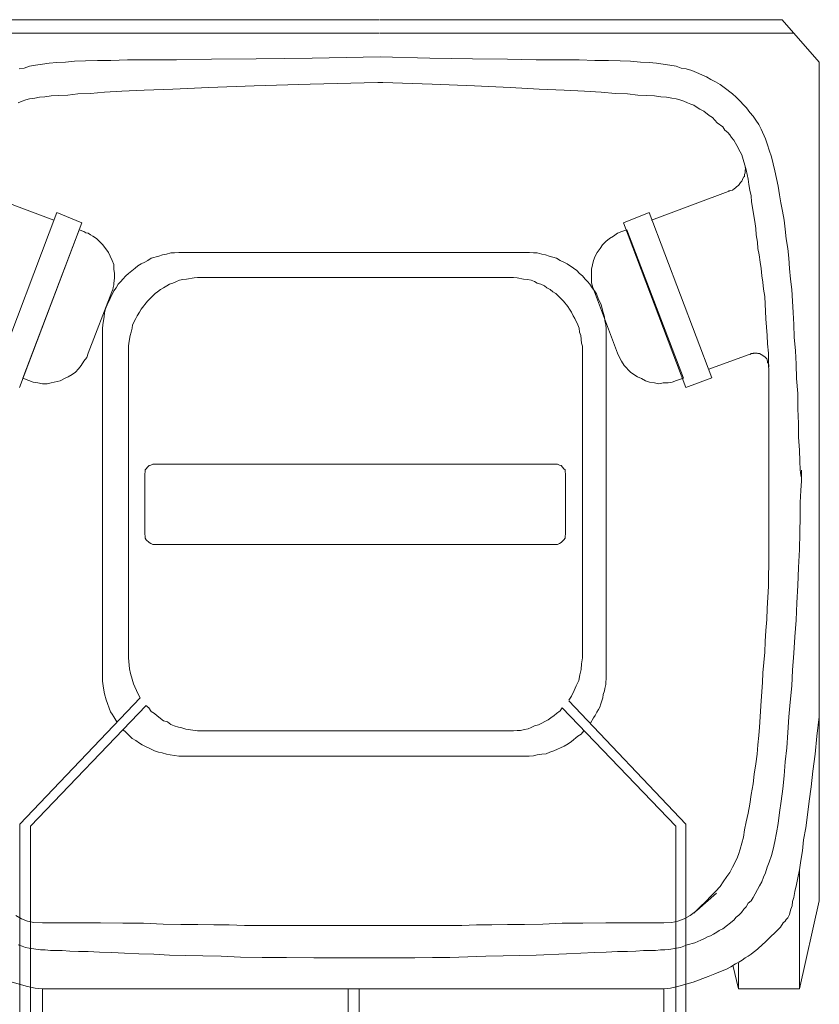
# Model space of a CAD drawing. Header units: inches. Extents: x 1156 to 71303, y -52654 to 51.
# Tile 115 of 151: x 63713 to 63755, y -43329 to -43276. Entities that reach past the tile are written whole.
import ezdxf

# ---------------------------------------------------------------- set-up
doc = ezdxf.new("R2010")
doc.units = ezdxf.units.IN
doc.header["$MEASUREMENT"] = 0
doc.layers.get('0').update_dxf_attribs({"lineweight": 0})
doc.layers.add('p--kosz śmietnik', color=252, linetype='Continuous', lineweight=0)

# ---------------------------------------------------------------- blocks, each defined once
blk = doc.blocks.new('kosz120L-rzut')
at = {"linetype": 'Continuous'}
for points in [[(-16.449, 43.182), (-16.449, 57.401)], [(-15.903, 43.296), (-15.903, 57.424)], [(-15.266, 52.032), (-15.266, 57.447)], [(1.092, 57.356), (1.092, 52.032)], [(1.684, 52.032), (1.684, 57.447)], [(18.11, 52.032), (18.11, 57.447)], [(18.747, 43.296), (18.747, 57.424)], [(19.316, 43.182), (19.316, 57.401)], [(-22.546, 52.032), (-23.616, 47.3)], [(-22.546, 52.032), (-19.27, 52.032)], [(-22.546, 45.639), (-22.546, 52.032)], [(-19.27, 50.644), (-19.27, 52.032)], [(-19.27, 52.032), (-18.975, 50.758)], [(-16.449, 51.782), (-16.017, 51.896)], [(-16.017, 51.896), (-15.63, 51.987)], [(-15.63, 51.987), (-15.266, 52.032)], [(-15.266, 52.032), (-2.298, 52.032)], [(-15.266, 52.009), (-15.266, 52.009)], [(5.165, 52.032), (-2.298, 52.032)], [(18.11, 52.032), (5.165, 52.032)], [(18.497, 51.987), (18.11, 52.032)], [(18.11, 52.009), (18.11, 52.009)], [(18.906, 51.896), (18.497, 51.987)], [(19.725, 51.668), (18.906, 51.896)], [(-17.996, 51.213), (-17.655, 51.372)], [(-17.655, 51.372), (-16.836, 51.668)], [(-16.836, 51.668), (-16.449, 51.782)], [(-19.111, 50.69), (-18.861, 50.849)], [(-18.861, 50.849), (-18.633, 50.963)], [(-18.633, 50.963), (-18.315, 51.099)], [(-18.315, 51.099), (-17.996, 51.213)], [(-19.953, 50.166), (-19.794, 50.28)], [(-19.794, 50.28), (-19.634, 50.371)], [(-19.634, 50.371), (-19.475, 50.485)], [(-19.475, 50.485), (-19.293, 50.599)], [(-19.293, 50.599), (-19.111, 50.69)], [(-8.418, 50.212), (-7.508, 50.235)], [(-7.508, 50.235), (-6.643, 50.257)], [(-6.643, 50.257), (-5.711, 50.28)], [(-5.711, 50.28), (-3.777, 50.348)], [(-3.777, 50.348), (-2.844, 50.348)], [(-2.844, 50.348), (-1.888, 50.371)], [(-1.888, 50.371), (-0.023, 50.371)], [(3.526, 50.371), (-0.023, 50.371)], [(5.005, 50.348), (3.526, 50.371)], [(6.302, 50.348), (5.005, 50.348)], [(7.462, 50.326), (6.302, 50.348)], [(8.509, 50.28), (7.462, 50.326)], [(9.487, 50.257), (8.509, 50.28)], [(10.397, 50.235), (9.487, 50.257)], [(11.285, 50.212), (10.397, 50.235)], [(-20.567, 49.643), (-20.317, 49.871)], [(-20.317, 49.871), (-20.203, 49.962)], [(-20.203, 49.962), (-20.067, 50.075)], [(-20.067, 50.075), (-19.953, 50.166)], [(-16.517, 49.666), (-16.153, 49.802)], [(-16.153, 49.802), (-15.949, 49.848)], [(-15.949, 49.848), (-15.539, 49.916)], [(-15.539, 49.916), (-15.312, 49.939)], [(-15.312, 49.939), (-15.084, 49.939)], [(-15.084, 49.939), (-14.811, 49.962)], [(-14.811, 49.962), (-14.174, 49.962)], [(-14.174, 49.962), (-13.764, 50.007)], [(-13.764, 50.007), (-13.309, 50.03)], [(-13.309, 50.03), (-12.786, 50.03)], [(-12.786, 50.03), (-12.172, 50.053)], [(-12.172, 50.053), (-11.535, 50.075)], [(-11.535, 50.075), (-10.807, 50.121)], [(-10.807, 50.121), (-10.033, 50.144)], [(-10.033, 50.144), (-8.418, 50.212)], [(12.126, 50.166), (11.285, 50.212)], [(12.923, 50.144), (12.126, 50.166)], [(13.696, 50.121), (12.923, 50.144)], [(14.379, 50.075), (13.696, 50.121)], [(15.039, 50.053), (14.379, 50.075)], [(15.653, 50.03), (15.039, 50.053)], [(16.176, 50.03), (15.653, 50.03)], [(16.631, 50.007), (16.176, 50.03)], [(17.041, 49.962), (16.631, 50.007)], [(17.678, 49.962), (17.041, 49.962)], [(17.951, 49.939), (17.678, 49.962)], [(18.201, 49.939), (17.951, 49.939)], [(18.815, 49.848), (18.201, 49.939)], [(19.02, 49.802), (18.815, 49.848)], [(19.202, 49.734), (19.02, 49.802)], [(19.407, 49.666), (19.202, 49.734)], [(-21.523, 48.71), (-20.704, 49.529)], [(-20.704, 49.529), (-20.567, 49.643)], [(-17.928, 49.097), (-17.769, 49.188)], [(-17.769, 49.188), (-17.609, 49.234)], [(-17.609, 49.234), (-17.45, 49.325)], [(-17.45, 49.325), (-17.245, 49.416)], [(-17.245, 49.416), (-17.086, 49.484)], [(-17.086, 49.484), (-16.927, 49.552)], [(-16.927, 49.552), (-16.517, 49.666)], [(-21.682, 48.483), (-21.523, 48.71)], [(-19.02, 48.346), (-18.428, 48.801)], [(-18.428, 48.801), (-18.246, 48.892)], [(-18.246, 48.892), (-18.11, 48.983)], [(-18.11, 48.983), (-17.928, 49.097)], [(-22.023, 48.028), (-21.955, 48.142)], [(-21.955, 48.142), (-21.932, 48.21)], [(-21.932, 48.21), (-21.841, 48.301)], [(-21.841, 48.301), (-21.773, 48.392)], [(-21.773, 48.392), (-21.682, 48.483)], [(-19.293, 48.073), (-19.157, 48.187)], [(-19.157, 48.187), (-19.02, 48.346)], [(-16.677, 48.096), (-16.358, 48.278)], [(-16.358, 48.278), (-16.017, 48.392)], [(-16.017, 48.392), (-15.698, 48.46)], [(-15.698, 48.46), (-15.266, 48.483)], [(-15.266, 48.483), (-14.697, 48.483)], [(-14.857, 48.483), (-12.149, 48.483)], [(-14.174, 48.483), (-14.174, 48.483)], [(-12.149, 48.483), (-10.921, 48.506)], [(-10.921, 48.506), (-9.806, 48.506)], [(-9.806, 48.506), (-8.759, 48.551)], [(-8.759, 48.551), (-7.781, 48.574)], [(-7.781, 48.574), (-6.871, 48.574)], [(-6.871, 48.574), (-6.029, 48.597)], [(-6.029, 48.597), (-5.21, 48.597)], [(-5.21, 48.597), (-4.414, 48.619)], [(-4.414, 48.619), (-0.023, 48.619)], [(7.258, 48.619), (-0.023, 48.619)], [(8.077, 48.597), (7.258, 48.619)], [(8.896, 48.597), (8.077, 48.597)], [(9.76, 48.574), (8.896, 48.597)], [(10.67, 48.574), (9.76, 48.574)], [(11.626, 48.551), (10.67, 48.574)], [(12.672, 48.506), (11.626, 48.551)], [(13.787, 48.506), (12.672, 48.506)], [(14.993, 48.483), (13.787, 48.506)], [(17.7, 48.483), (14.993, 48.483)], [(17.041, 48.483), (17.041, 48.483)], [(18.11, 48.483), (17.587, 48.483)], [(18.565, 48.46), (18.11, 48.483)], [(18.906, 48.392), (18.565, 48.46)], [(19.225, 48.278), (18.906, 48.392)], [(19.543, 48.096), (19.225, 48.278)], [(-22.182, 47.345), (-22.16, 47.573)], [(-22.16, 47.573), (-22.091, 47.755)], [(-22.091, 47.755), (-22.046, 47.869)], [(-22.046, 47.869), (-22.023, 48.028)], [(-19.794, 47.436), (-19.68, 47.618)], [(-19.68, 47.618), (-19.566, 47.755)], [(-19.566, 47.755), (-19.43, 47.937)], [(-19.43, 47.937), (-19.293, 48.073)], [(-17.518, 47.345), (-17.2, 47.641)], [(-17.496, 47.414), (-17.041, 47.823)], [(-17.2, 47.641), (-16.881, 47.96)], [(-17.041, 47.823), (-16.677, 48.096)], [(-23.616, 37.471), (-23.616, 47.3)], [(-22.296, 46.799), (-22.251, 47.118)], [(-22.251, 47.118), (-22.182, 47.345)], [(-20.408, 46.504), (-20.067, 47.118)], [(-20.067, 47.118), (-19.953, 47.3)], [(-19.953, 47.3), (-19.794, 47.436)], [(-18.087, 46.89), (-17.496, 47.414)], [(-18.042, 46.799), (-17.791, 47.05)], [(-17.791, 47.05), (-17.518, 47.345)], [(-22.387, 46.435), (-22.296, 46.799)], [(-18.451, 46.276), (-18.292, 46.526)], [(-18.292, 46.526), (-18.042, 46.799)], [(-22.546, 45.639), (-22.455, 46.071)], [(-22.455, 46.071), (-22.387, 46.435)], [(-20.726, 45.798), (-20.613, 46.026)], [(-20.613, 46.026), (-20.522, 46.276)], [(-20.522, 46.276), (-20.408, 46.504)], [(-18.815, 45.775), (-18.656, 46.003)], [(-18.656, 46.003), (-18.451, 46.276)], [(-22.615, 45.138), (-22.546, 45.639)], [(-20.931, 45.229), (-20.817, 45.502)], [(-20.817, 45.502), (-20.726, 45.798)], [(-19.179, 45.047), (-18.952, 45.502)], [(-18.952, 45.502), (-18.815, 45.775)], [(-22.706, 44.615), (-22.615, 45.138)], [(-21.045, 44.865), (-20.931, 45.229)], [(-19.27, 44.82), (-19.179, 45.047)], [(-22.774, 44.024), (-22.706, 44.615)], [(-21.227, 44.115), (-21.136, 44.524)], [(-21.136, 44.524), (-21.045, 44.865)], [(-19.543, 43.887), (-19.361, 44.524)], [(-19.361, 44.524), (-19.27, 44.82)], [(-22.888, 43.387), (-22.774, 44.024)], [(-21.318, 43.66), (-21.227, 44.115)], [(-19.589, 43.5), (-19.543, 43.887)], [(-22.979, 42.681), (-22.888, 43.387)], [(-21.409, 43.159), (-21.318, 43.66)], [(-19.68, 43.068), (-19.589, 43.5)], [(-21.477, 42.568), (-21.409, 43.159)], [(-19.794, 42.59), (-19.68, 43.068)], [(-10.17, 36.561), (-16.449, 43.182)], [(-9.806, 36.948), (-15.903, 43.296)], [(12.536, 36.811), (18.747, 43.296)], [(12.854, 36.402), (19.316, 43.182)], [(-23.07, 41.953), (-22.979, 42.681)], [(-21.568, 41.953), (-21.477, 42.568)], [(-19.885, 42.113), (-19.794, 42.59)], [(-23.183, 41.18), (-23.07, 41.953)], [(-21.659, 41.293), (-21.568, 41.953)], [(-19.953, 41.589), (-19.885, 42.113)], [(-21.727, 40.588), (-21.659, 41.293)], [(-20.067, 41.02), (-19.953, 41.589)], [(-23.275, 40.338), (-23.183, 41.18)], [(-20.112, 40.497), (-20.067, 41.02)], [(-23.388, 39.428), (-23.275, 40.338)], [(-21.773, 39.837), (-21.727, 40.588)], [(-20.203, 39.951), (-20.112, 40.497)], [(-21.864, 39.087), (-21.773, 39.837)], [(-20.271, 39.428), (-20.203, 39.951)], [(-23.479, 38.472), (-23.388, 39.428)], [(-20.317, 38.927), (-20.271, 39.428)], [(-9.556, 39.155), (-9.715, 39.087)], [(-9.556, 39.155), (-9.715, 39.087)], [(-9.351, 39.246), (-9.556, 39.155)], [(-9.351, 39.246), (-9.556, 39.155)], [(-9.146, 39.314), (-9.351, 39.246)], [(-9.146, 39.314), (-9.351, 39.246)], [(-8.941, 39.405), (-9.146, 39.314)], [(-8.941, 39.405), (-9.146, 39.314)], [(-8.714, 39.428), (-8.941, 39.405)], [(-8.714, 39.428), (-8.941, 39.405)], [(-8.463, 39.473), (-8.714, 39.428)], [(-8.463, 39.473), (-8.714, 39.428)], [(-8.259, 39.519), (-8.463, 39.473)], [(-8.259, 39.519), (-8.463, 39.473)], [(-8.031, 39.542), (-8.259, 39.519)], [(-8.031, 39.542), (-8.259, 39.519)], [(-7.826, 39.542), (-8.031, 39.542)], [(-7.826, 39.542), (-8.031, 39.542)], [(-7.826, 39.542), (10.579, 39.542)], [(10.784, 39.542), (10.557, 39.542)], [(10.784, 39.542), (10.557, 39.542)], [(11.239, 39.473), (10.784, 39.542)], [(11.239, 39.473), (10.784, 39.542)], [(11.444, 39.428), (11.239, 39.473)], [(11.444, 39.428), (11.239, 39.473)], [(11.671, 39.36), (11.444, 39.428)], [(11.671, 39.36), (11.444, 39.428)], [(11.876, 39.314), (11.671, 39.36)], [(11.876, 39.314), (11.671, 39.36)], [(12.081, 39.246), (11.876, 39.314)], [(12.081, 39.246), (11.876, 39.314)], [(12.331, 39.132), (12.081, 39.246)], [(12.331, 39.132), (12.081, 39.246)], [(12.536, 39.041), (12.331, 39.132)], [(12.536, 39.041), (12.331, 39.132)], [(-21.932, 38.268), (-21.864, 39.087)], [(-20.362, 38.427), (-20.317, 38.927)], [(-10.306, 38.745), (-10.648, 38.472)], [(-10.306, 38.745), (-10.648, 38.472)], [(-10.124, 38.882), (-10.306, 38.745)], [(-10.124, 38.882), (-10.306, 38.745)], [(-9.92, 38.996), (-10.124, 38.882)], [(-9.92, 38.996), (-10.124, 38.882)], [(-9.715, 39.087), (-9.92, 38.996)], [(-9.715, 39.087), (-9.92, 38.996)], [(12.741, 38.927), (12.536, 39.041)], [(12.741, 38.927), (12.536, 39.041)], [(12.9, 38.836), (12.741, 38.927)], [(12.9, 38.836), (12.741, 38.927)], [(13.082, 38.7), (12.9, 38.836)], [(13.082, 38.7), (12.9, 38.836)], [(13.287, 38.586), (13.082, 38.7)], [(13.287, 38.586), (13.082, 38.7)], [(13.605, 38.268), (13.287, 38.586)], [(13.605, 38.268), (13.287, 38.586)], [(-23.616, 37.426), (-23.479, 38.472)], [(-21.978, 37.426), (-21.932, 38.268)], [(-20.408, 37.972), (-20.362, 38.427)], [(-10.83, 38.359), (-10.966, 38.177)], [(-10.83, 38.359), (-10.966, 38.177)], [(-10.648, 38.472), (-10.83, 38.359)], [(-10.648, 38.472), (-10.83, 38.359)], [(-7.986, 38.063), (-8.145, 37.995)], [(-7.986, 38.063), (-8.145, 37.995)], [(-7.781, 38.108), (-7.986, 38.063)], [(-7.781, 38.108), (-7.986, 38.063)], [(-7.576, 38.154), (-7.781, 38.108)], [(-7.576, 38.154), (-7.781, 38.108)], [(-7.394, 38.154), (-7.576, 38.154)], [(-7.394, 38.154), (-7.576, 38.154)], [(-7.189, 38.177), (-7.394, 38.154)], [(-7.189, 38.177), (-7.394, 38.154)], [(-6.985, 38.177), (-7.189, 38.177)], [(-6.985, 38.177), (-7.189, 38.177)], [(-6.985, 38.177), (9.578, 38.177)], [(9.783, 38.177), (9.578, 38.177)], [(9.783, 38.177), (9.578, 38.177)], [(10.397, 38.086), (9.783, 38.177)], [(10.397, 38.086), (9.783, 38.177)], [(10.625, 38.017), (10.397, 38.086)], [(10.625, 38.017), (10.397, 38.086)], [(13.787, 38.108), (13.605, 38.268)], [(13.787, 38.108), (13.605, 38.268)], [(-20.499, 36.561), (-20.408, 37.972)], [(-11.33, 37.767), (-11.489, 37.471)], [(-11.33, 37.767), (-11.489, 37.471)], [(-9.055, 37.585), (-9.191, 37.471)], [(-9.055, 37.585), (-9.191, 37.471)], [(-8.532, 37.858), (-9.055, 37.585)], [(-8.532, 37.858), (-9.055, 37.585)], [(-8.327, 37.904), (-8.532, 37.858)], [(-8.327, 37.904), (-8.532, 37.858)], [(-8.145, 37.995), (-8.327, 37.904)], [(-8.145, 37.995), (-8.327, 37.904)], [(10.807, 37.972), (10.625, 38.017)], [(10.807, 37.972), (10.625, 38.017)], [(11.034, 37.904), (10.807, 37.972)], [(11.034, 37.904), (10.807, 37.972)], [(11.216, 37.835), (11.034, 37.904)], [(11.216, 37.835), (11.034, 37.904)], [(11.398, 37.699), (11.216, 37.835)], [(11.398, 37.699), (11.216, 37.835)], [(11.603, 37.631), (11.398, 37.699)], [(11.603, 37.631), (11.398, 37.699)], [(11.944, 37.38), (11.603, 37.631)], [(11.944, 37.38), (11.603, 37.631)], [(14.265, 37.426), (14.106, 37.699)], [(14.265, 37.426), (14.106, 37.699)], [(-23.616, 2.275), (-23.616, 37.426)], [(-22.046, 36.629), (-21.978, 37.426)], [(-11.762, 37.039), (-11.831, 36.902)], [(-11.762, 37.039), (-11.831, 36.902)], [(-11.671, 37.176), (-11.762, 37.039)], [(-11.671, 37.176), (-11.762, 37.039)], [(-11.58, 37.358), (-11.671, 37.176)], [(-11.58, 37.358), (-11.671, 37.176)], [(-11.489, 37.471), (-11.58, 37.358)], [(-11.489, 37.471), (-11.58, 37.358)], [(-9.692, 37.107), (-9.806, 36.948)], [(-9.692, 37.107), (-9.806, 36.948)], [(-9.51, 37.244), (-9.692, 37.107)], [(-9.51, 37.244), (-9.692, 37.107)], [(-9.374, 37.358), (-9.51, 37.244)], [(-9.374, 37.358), (-9.51, 37.244)], [(-9.191, 37.471), (-9.374, 37.358)], [(-9.191, 37.471), (-9.374, 37.358)], [(12.081, 37.244), (11.944, 37.38)], [(12.081, 37.244), (11.944, 37.38)], [(12.263, 37.13), (12.081, 37.244)], [(12.263, 37.13), (12.081, 37.244)], [(12.399, 36.948), (12.263, 37.13)], [(12.399, 36.948), (12.263, 37.13)], [(14.356, 37.289), (14.265, 37.426)], [(14.356, 37.289), (14.265, 37.426)], [(14.447, 37.153), (14.356, 37.289)], [(14.447, 37.153), (14.356, 37.289)], [(14.675, 36.516), (14.447, 37.153)], [(14.675, 36.516), (14.447, 37.153)], [(-22.137, 35.765), (-22.046, 36.629)], [(-20.567, 35.583), (-20.499, 36.561)], [(-11.944, 36.561), (-11.99, 36.402)], [(-11.944, 36.561), (-11.99, 36.402)], [(-11.876, 36.72), (-11.944, 36.561)], [(-11.876, 36.72), (-11.944, 36.561)], [(-11.831, 36.902), (-11.876, 36.72)], [(-11.831, 36.902), (-11.876, 36.72)], [(-10.17, 36.538), (-10.306, 36.311)], [(-10.17, 36.538), (-10.306, 36.311)], [(12.559, 36.811), (12.399, 36.948)], [(12.559, 36.811), (12.399, 36.948)], [(14.766, 36.197), (14.675, 36.516)], [(14.766, 36.197), (14.675, 36.516)], [(-12.081, 36.038), (-12.104, 35.901)], [(-12.081, 36.038), (-12.104, 35.901)], [(-12.013, 36.22), (-12.081, 36.038)], [(-12.013, 36.22), (-12.081, 36.038)], [(-11.99, 36.402), (-12.013, 36.22)], [(-11.99, 36.402), (-12.013, 36.22)], [(-10.443, 36.015), (-10.557, 35.765)], [(-10.443, 36.015), (-10.557, 35.765)], [(-10.306, 36.311), (-10.443, 36.015)], [(-10.306, 36.311), (-10.443, 36.015)], [(12.991, 36.174), (12.854, 36.402)], [(12.991, 36.174), (12.854, 36.402)], [(13.218, 35.651), (12.991, 36.174)], [(13.218, 35.651), (12.991, 36.174)], [(14.834, 35.879), (14.766, 36.197)], [(14.834, 35.879), (14.766, 36.197)], [(-22.182, 34.923), (-22.137, 35.765)], [(-20.59, 35.06), (-20.567, 35.583)], [(-12.149, 35.56), (-12.172, 35.378)], [(-12.149, 35.56), (-12.172, 35.378)], [(-12.104, 35.901), (-12.149, 35.697)], [(-12.104, 35.901), (-12.149, 35.697)], [(-12.149, 35.697), (-12.149, 35.56)], [(-12.149, 35.697), (-12.149, 35.56)], [(-10.693, 35.469), (-10.761, 35.173)], [(-10.693, 35.469), (-10.761, 35.173)], [(-10.557, 35.765), (-10.693, 35.469)], [(-10.557, 35.765), (-10.693, 35.469)], [(13.287, 35.401), (13.218, 35.651)], [(13.287, 35.401), (13.218, 35.651)], [(14.879, 35.515), (14.834, 35.879)], [(14.879, 35.515), (14.834, 35.879)], [(14.879, 35.196), (14.879, 35.515)], [(14.879, 35.196), (14.879, 35.515)], [(-22.251, 34.013), (-22.182, 34.923)], [(-20.635, 34.514), (-20.59, 35.06)], [(-12.172, 35.378), (-12.172, 35.196)], [(-12.172, 35.378), (-12.172, 35.196)], [(-12.172, 16.836), (-12.172, 35.196)], [(-10.761, 35.173), (-10.83, 34.878)], [(-10.761, 35.173), (-10.83, 34.878)], [(13.378, 35.105), (13.287, 35.401)], [(13.378, 35.105), (13.287, 35.401)], [(13.423, 34.855), (13.378, 35.105)], [(13.423, 34.855), (13.378, 35.105)], [(14.879, 35.196), (14.879, 16.836)], [(-20.681, 33.945), (-20.635, 34.514)], [(-10.852, 34.582), (-10.898, 34.263)], [(-10.852, 34.582), (-10.898, 34.263)], [(-10.83, 34.878), (-10.852, 34.582)], [(-10.83, 34.878), (-10.852, 34.582)], [(13.491, 34.263), (13.423, 34.855)], [(13.491, 34.263), (13.423, 34.855)], [(-22.296, 33.126), (-22.251, 34.013)], [(-20.704, 33.376), (-20.681, 33.945)], [(-10.898, 17.723), (-10.898, 34.263)], [(-10.898, 34.263), (-10.898, 34.263)], [(-10.898, 34.263), (-10.898, 34.263)], [(13.491, 34.263), (13.491, 17.723)], [(-20.749, 32.785), (-20.704, 33.376)], [(-22.364, 32.238), (-22.296, 33.126)], [(-20.795, 32.193), (-20.749, 32.785)], [(-22.41, 31.306), (-22.364, 32.238)], [(-20.817, 31.601), (-20.795, 32.193)], [(-22.455, 30.373), (-22.41, 31.306)], [(-20.886, 30.418), (-20.817, 31.601)], [(-22.501, 29.417), (-22.455, 30.373)], [(-20.886, 29.85), (-20.886, 30.418)], [(-20.908, 29.258), (-20.886, 29.85)], [(-22.546, 28.439), (-22.501, 29.417)], [(-20.908, 18.952), (-20.908, 29.258)], [(-22.569, 27.552), (-22.546, 28.439)], [(-9.897, 27.916), (-9.76, 28.075)], [(-9.76, 28.075), (-9.669, 28.121)], [(-9.669, 28.121), (-9.556, 28.166)], [(-9.556, 28.166), (-9.442, 28.166)], [(-9.442, 28.166), (12.172, 28.166)], [(12.172, 28.166), (12.286, 28.121)], [(12.286, 28.121), (12.377, 28.075)], [(12.377, 28.075), (12.536, 27.916)], [(-22.592, 26.664), (-22.569, 27.552)], [(-9.988, 27.643), (-9.965, 27.711)], [(-9.988, 24.389), (-9.988, 27.643)], [(-9.965, 27.825), (-9.897, 27.916)], [(-9.965, 27.711), (-9.965, 27.825)], [(12.536, 27.916), (12.581, 27.825)], [(12.581, 27.825), (12.581, 27.711)], [(12.581, 27.711), (12.604, 27.643)], [(12.604, 27.643), (12.604, 24.389)], [(-22.592, 25.914), (-22.592, 26.664)], [(-22.615, 25.277), (-22.592, 25.914)], [(-22.66, 24.753), (-22.615, 25.277)], [(-22.66, 24.185), (-22.66, 24.753)], [(-22.615, 24.458), (-22.66, 24.594)], [(-22.66, 24.594), (-22.66, 24.185)], [(-22.592, 24.162), (-22.615, 24.458)], [(-9.965, 24.276), (-9.988, 24.389)], [(12.604, 24.389), (12.581, 24.276)], [(-22.569, 23.707), (-22.592, 24.162)], [(-9.965, 24.162), (-9.965, 24.276)], [(-9.897, 24.116), (-9.965, 24.162)], [(-9.829, 24.025), (-9.897, 24.116)], [(-9.76, 23.934), (-9.829, 24.025)], [(-9.669, 23.912), (-9.76, 23.934)], [(-9.556, 23.866), (-9.669, 23.912)], [(12.172, 23.866), (-9.556, 23.866)], [(12.286, 23.912), (12.172, 23.866)], [(12.377, 23.934), (12.286, 23.912)], [(12.468, 24.025), (12.377, 23.934)], [(12.536, 24.116), (12.468, 24.025)], [(12.581, 24.162), (12.536, 24.116)], [(12.581, 24.276), (12.581, 24.162)], [(-22.546, 23.115), (-22.569, 23.707)], [(-22.501, 22.41), (-22.546, 23.115)], [(-22.501, 21.682), (-22.501, 22.41)], [(-22.455, 20.886), (-22.501, 21.682)], [(-22.455, 20.067), (-22.455, 20.886)], [(-22.387, 19.27), (-22.455, 20.067)], [(-16.449, 19.748), (-17.837, 19.225)], [(-13.105, 10.898), (-16.449, 19.748)], [(15.994, 10.898), (19.339, 19.748)], [(-22.364, 18.497), (-22.387, 19.27)], [(-17.837, 19.225), (-14.47, 10.352)], [(-16.313, 19.248), (-15.949, 19.361)], [(-13.287, 11.285), (-16.313, 19.248)], [(-15.949, 19.361), (-15.721, 19.452)], [(-15.949, 19.361), (-15.949, 19.361)], [(-15.721, 19.452), (-15.494, 19.498)], [(-15.494, 19.498), (-15.221, 19.498)], [(-15.221, 19.498), (-14.993, 19.543)], [(-14.993, 19.543), (-14.766, 19.498)], [(-14.766, 19.498), (-14.493, 19.452)], [(-14.493, 19.452), (-14.288, 19.384)], [(-14.288, 19.384), (-14.06, 19.27)], [(-14.06, 19.27), (-13.855, 19.179)], [(-13.855, 19.179), (-13.651, 19.043)], [(-13.651, 19.043), (-13.469, 18.929)], [(16.131, 11.285), (19.157, 19.248)], [(16.517, 19.043), (16.335, 18.929)], [(16.722, 19.179), (16.517, 19.043)], [(16.927, 19.27), (16.722, 19.179)], [(17.154, 19.384), (16.927, 19.27)], [(17.632, 19.498), (17.154, 19.384)], [(20.704, 19.225), (17.336, 10.352)], [(17.86, 19.543), (17.632, 19.498)], [(18.11, 19.543), (17.86, 19.543)], [(18.36, 19.498), (18.11, 19.543)], [(18.611, 19.452), (18.36, 19.498)], [(18.838, 19.361), (18.611, 19.452)], [(19.157, 19.248), (18.838, 19.361)], [(18.838, 19.361), (18.838, 19.361)], [(-20.886, 18.428), (-20.908, 18.952)], [(-20.908, 18.656), (-20.908, 18.542)], [(-20.908, 18.656), (-20.908, 18.542)], [(-20.908, 18.542), (-20.886, 18.451)], [(-20.908, 18.542), (-20.886, 18.451)], [(-17.678, 18.77), (-19.998, 17.928)], [(-13.469, 18.929), (-13.127, 18.565)], [(-13.127, 18.565), (-12.991, 18.337)], [(16.017, 18.565), (15.88, 18.337)], [(16.176, 18.747), (16.017, 18.565)], [(16.335, 18.929), (16.176, 18.747)], [(-22.342, 17.769), (-22.364, 18.497)], [(-20.886, 18.451), (-20.84, 18.406)], [(-20.886, 18.451), (-20.84, 18.406)], [(-20.886, 17.905), (-20.886, 18.428)], [(-20.84, 18.406), (-20.84, 18.337)], [(-20.84, 18.406), (-20.84, 18.337)], [(-20.84, 18.337), (-20.795, 18.201)], [(-20.84, 18.337), (-20.795, 18.201)], [(-20.795, 18.201), (-20.704, 18.11)], [(-20.795, 18.201), (-20.704, 18.11)], [(-20.704, 18.11), (-20.59, 18.019)], [(-20.704, 18.11), (-20.59, 18.019)], [(-20.59, 18.019), (-20.408, 17.928)], [(-20.59, 18.019), (-20.408, 17.928)], [(-19.953, 17.928), (-19.907, 17.973)], [(-19.953, 17.928), (-19.907, 17.973)], [(-12.991, 18.337), (-12.877, 18.133)], [(-12.877, 18.133), (-12.786, 17.905)], [(15.721, 18.133), (15.653, 17.905)], [(15.88, 18.337), (15.721, 18.133)], [(-22.273, 17.041), (-22.342, 17.769)], [(-20.84, 17.405), (-20.886, 17.905)], [(-20.408, 17.928), (-20.317, 17.928)], [(-20.408, 17.928), (-20.317, 17.928)], [(-20.317, 17.928), (-20.271, 17.905)], [(-20.317, 17.928), (-20.271, 17.905)], [(-20.271, 17.905), (-20.089, 17.905)], [(-20.271, 17.905), (-20.089, 17.905)], [(-20.089, 17.905), (-20.067, 17.928)], [(-20.089, 17.905), (-20.067, 17.928)], [(-20.067, 17.928), (-19.953, 17.928)], [(-20.067, 17.928), (-19.953, 17.928)], [(-12.786, 17.905), (-12.786, 17.905)], [(-12.786, 17.905), (-11.535, 14.606)], [(-10.898, 17.723), (-10.898, 17.518)], [(-10.898, 17.723), (-10.898, 17.518)], [(-10.898, 17.518), (-10.852, 17.359)], [(-10.898, 17.518), (-10.852, 17.359)], [(13.469, 17.359), (13.491, 17.518)], [(13.469, 17.359), (13.491, 17.518)], [(13.491, 17.518), (13.491, 17.723)], [(13.491, 17.518), (13.491, 17.723)], [(15.653, 17.905), (14.379, 14.606)], [(15.653, 17.905), (15.63, 17.905)], [(-22.251, 16.358), (-22.273, 17.041)], [(-20.817, 16.95), (-20.84, 17.405)], [(-20.749, 16.062), (-20.817, 16.95)], [(-10.852, 17.359), (-10.807, 16.95)], [(-10.852, 17.359), (-10.807, 16.95)], [(-10.807, 16.95), (-10.739, 16.768)], [(-10.807, 16.95), (-10.739, 16.768)], [(13.332, 16.768), (13.4, 16.95)], [(13.332, 16.768), (13.4, 16.95)], [(13.4, 16.95), (13.469, 17.359)], [(13.4, 16.95), (13.469, 17.359)], [(-12.172, 16.836), (-12.172, 16.586)], [(-12.172, 16.836), (-12.172, 16.586)], [(-12.172, 16.586), (-12.149, 16.381)], [(-12.172, 16.586), (-12.149, 16.381)], [(-10.739, 16.768), (-10.716, 16.563)], [(-10.739, 16.768), (-10.716, 16.563)], [(-10.716, 16.563), (-10.648, 16.381)], [(-10.716, 16.563), (-10.648, 16.381)], [(13.264, 16.381), (13.287, 16.563)], [(13.264, 16.381), (13.287, 16.563)], [(13.287, 16.563), (13.332, 16.768)], [(13.287, 16.563), (13.332, 16.768)], [(14.857, 16.381), (14.879, 16.586)], [(14.857, 16.381), (14.879, 16.586)], [(14.879, 16.586), (14.879, 16.836)], [(14.879, 16.586), (14.879, 16.836)], [(-22.205, 15.721), (-22.251, 16.358)], [(-20.681, 14.857), (-20.749, 16.062)], [(-12.149, 16.381), (-12.104, 16.153)], [(-12.149, 16.381), (-12.104, 16.153)], [(-12.104, 16.153), (-12.081, 15.949)], [(-12.104, 16.153), (-12.081, 15.949)], [(-12.081, 15.949), (-12.013, 15.721)], [(-12.081, 15.949), (-12.013, 15.721)], [(-10.648, 16.381), (-10.488, 16.04)], [(-10.648, 16.381), (-10.488, 16.04)], [(-10.488, 16.04), (-10.397, 15.903)], [(-10.488, 16.04), (-10.397, 15.903)], [(-10.397, 15.903), (-10.306, 15.698)], [(-10.397, 15.903), (-10.306, 15.698)], [(12.9, 15.698), (13.014, 15.903)], [(12.9, 15.698), (13.014, 15.903)], [(13.014, 15.903), (13.082, 16.04)], [(13.014, 15.903), (13.082, 16.04)], [(13.082, 16.04), (13.264, 16.381)], [(13.082, 16.04), (13.264, 16.381)], [(14.766, 15.721), (14.788, 15.949)], [(14.766, 15.721), (14.788, 15.949)], [(14.788, 15.949), (14.834, 16.153)], [(14.788, 15.949), (14.834, 16.153)], [(14.834, 16.153), (14.857, 16.381)], [(14.834, 16.153), (14.857, 16.381)], [(-22.182, 15.107), (-22.205, 15.721)], [(-12.013, 15.721), (-11.899, 15.312)], [(-12.013, 15.721), (-11.899, 15.312)], [(-10.306, 15.698), (-10.193, 15.539)], [(-10.306, 15.698), (-10.193, 15.539)], [(-10.193, 15.539), (-10.102, 15.403)], [(-10.193, 15.539), (-10.102, 15.403)], [(-10.102, 15.403), (-9.874, 15.107)], [(-10.102, 15.403), (-9.874, 15.107)], [(12.468, 15.107), (12.809, 15.539)], [(12.468, 15.107), (12.809, 15.539)], [(12.809, 15.539), (12.9, 15.698)], [(12.809, 15.539), (12.9, 15.698)], [(14.629, 15.312), (14.72, 15.516)], [(14.629, 15.312), (14.72, 15.516)], [(14.72, 15.516), (14.766, 15.721)], [(14.72, 15.516), (14.766, 15.721)], [(-22.137, 14.493), (-22.182, 15.107)], [(-20.613, 14.47), (-20.681, 14.857)], [(-11.899, 15.312), (-11.74, 14.97)], [(-11.899, 15.312), (-11.74, 14.97)], [(-11.74, 14.97), (-11.649, 14.72)], [(-11.74, 14.97), (-11.649, 14.72)], [(-9.874, 15.107), (-9.465, 14.697)], [(-9.874, 15.107), (-9.465, 14.697)], [(12.058, 14.697), (12.468, 15.107)], [(12.058, 14.697), (12.468, 15.107)], [(14.265, 14.561), (14.47, 14.97)], [(14.265, 14.561), (14.47, 14.97)], [(14.47, 14.97), (14.538, 15.13)], [(14.47, 14.97), (14.538, 15.13)], [(14.538, 15.13), (14.629, 15.312)], [(14.538, 15.13), (14.629, 15.312)], [(-22.069, 13.924), (-22.137, 14.493)], [(-20.59, 14.083), (-20.613, 14.47)], [(-11.649, 14.72), (-11.535, 14.561)], [(-11.649, 14.72), (-11.535, 14.561)], [(-11.535, 14.606), (-11.535, 14.606)], [(-11.535, 14.606), (-11.444, 14.379)], [(-11.535, 14.561), (-11.421, 14.402)], [(-11.535, 14.561), (-11.421, 14.402)], [(-11.444, 14.379), (-11.376, 14.129)], [(-11.421, 14.402), (-11.285, 14.197)], [(-11.421, 14.402), (-11.285, 14.197)], [(-9.465, 14.697), (-9.305, 14.606)], [(-9.465, 14.697), (-9.305, 14.606)], [(-9.305, 14.606), (-9.169, 14.493)], [(-9.305, 14.606), (-9.169, 14.493)], [(-9.169, 14.493), (-8.987, 14.402)], [(-9.169, 14.493), (-8.987, 14.402)], [(-8.987, 14.402), (-8.85, 14.288)], [(-8.987, 14.402), (-8.85, 14.288)], [(-8.85, 14.288), (-8.668, 14.197)], [(-8.85, 14.288), (-8.668, 14.197)], [(11.285, 14.197), (11.421, 14.288)], [(11.285, 14.197), (11.421, 14.288)], [(11.421, 14.288), (11.603, 14.402)], [(11.421, 14.288), (11.603, 14.402)], [(11.603, 14.402), (11.762, 14.493)], [(11.603, 14.402), (11.762, 14.493)], [(11.762, 14.493), (11.922, 14.606)], [(11.762, 14.493), (11.922, 14.606)], [(11.922, 14.606), (12.058, 14.697)], [(11.922, 14.606), (12.058, 14.697)], [(14.038, 14.197), (14.151, 14.402)], [(14.038, 14.197), (14.151, 14.402)], [(14.151, 14.402), (14.265, 14.561)], [(14.151, 14.402), (14.265, 14.561)], [(14.311, 14.379), (14.265, 14.242)], [(14.333, 14.493), (14.311, 14.379)], [(14.379, 14.606), (14.333, 14.493)], [(14.379, 14.606), (14.379, 14.606)], [(-22.023, 13.355), (-22.069, 13.924)], [(-20.522, 13.742), (-20.59, 14.083)], [(-11.376, 14.129), (-11.376, 13.4)], [(-11.285, 14.197), (-11.171, 14.06)], [(-11.285, 14.197), (-11.171, 14.06)], [(-11.171, 14.06), (-11.034, 13.924)], [(-11.171, 14.06), (-11.034, 13.924)], [(-11.034, 13.924), (-10.898, 13.742)], [(-11.034, 13.924), (-10.898, 13.742)], [(-8.668, 14.197), (-8.463, 14.151)], [(-8.668, 14.197), (-8.463, 14.151)], [(-8.463, 14.151), (-8.327, 14.06)], [(-8.463, 14.151), (-8.327, 14.06)], [(-8.327, 14.06), (-8.145, 13.992)], [(-8.327, 14.06), (-8.145, 13.992)], [(-8.145, 13.992), (-7.94, 13.947)], [(-8.145, 13.992), (-7.94, 13.947)], [(-7.94, 13.947), (-7.735, 13.924)], [(-7.94, 13.947), (-7.735, 13.924)], [(-7.735, 13.924), (-7.394, 13.855)], [(-7.735, 13.924), (-7.394, 13.855)], [(-7.394, 13.855), (-7.189, 13.833)], [(-7.394, 13.855), (-7.189, 13.833)], [(-7.189, 13.833), (-6.985, 13.833)], [(-7.189, 13.833), (-6.985, 13.833)], [(9.578, 13.833), (-6.985, 13.833)], [(9.578, 13.833), (9.783, 13.833)], [(9.578, 13.833), (9.783, 13.833)], [(9.783, 13.833), (9.965, 13.855)], [(9.783, 13.833), (9.965, 13.855)], [(9.965, 13.855), (10.375, 13.924)], [(9.965, 13.855), (10.375, 13.924)], [(10.375, 13.924), (10.557, 13.947)], [(10.375, 13.924), (10.557, 13.947)], [(10.557, 13.947), (10.739, 13.992)], [(10.557, 13.947), (10.739, 13.992)], [(10.739, 13.992), (10.898, 14.06)], [(10.739, 13.992), (10.898, 14.06)], [(10.898, 14.06), (11.103, 14.151)], [(10.898, 14.06), (11.103, 14.151)], [(11.103, 14.151), (11.285, 14.197)], [(11.103, 14.151), (11.285, 14.197)], [(13.628, 13.742), (13.787, 13.924)], [(13.628, 13.742), (13.787, 13.924)], [(13.787, 13.924), (13.901, 14.06)], [(13.787, 13.924), (13.901, 14.06)], [(13.901, 14.06), (14.038, 14.197)], [(13.901, 14.06), (14.038, 14.197)], [(14.265, 14.151), (14.242, 13.878)], [(14.242, 13.878), (14.242, 13.628)], [(14.265, 14.242), (14.265, 14.151)], [(-21.978, 12.809), (-22.023, 13.355)], [(-20.499, 13.355), (-20.522, 13.742)], [(-20.431, 13.014), (-20.499, 13.355)], [(-11.376, 13.4), (-11.489, 12.923)], [(-10.898, 13.742), (-10.739, 13.628)], [(-10.898, 13.742), (-10.739, 13.628)], [(-10.739, 13.628), (-10.602, 13.469)], [(-10.739, 13.628), (-10.602, 13.469)], [(-10.602, 13.469), (-10.42, 13.332)], [(-10.602, 13.469), (-10.42, 13.332)], [(-10.42, 13.332), (-10.079, 13.105)], [(-10.42, 13.332), (-10.079, 13.105)], [(12.809, 13.105), (12.991, 13.218)], [(12.809, 13.105), (12.991, 13.218)], [(12.991, 13.218), (13.127, 13.332)], [(12.991, 13.218), (13.127, 13.332)], [(13.127, 13.332), (13.491, 13.628)], [(13.127, 13.332), (13.491, 13.628)], [(13.491, 13.628), (13.628, 13.742)], [(13.491, 13.628), (13.628, 13.742)], [(14.242, 13.628), (14.265, 13.4)], [(14.265, 13.4), (14.265, 13.15)], [(-21.932, 12.286), (-21.978, 12.809)], [(-20.385, 12.627), (-20.431, 13.014)], [(-11.58, 12.695), (-11.694, 12.49)], [(-11.489, 12.923), (-11.58, 12.695)], [(-10.079, 13.105), (-9.897, 13.014)], [(-10.079, 13.105), (-9.897, 13.014)], [(-9.897, 13.014), (-9.692, 12.923)], [(-9.897, 13.014), (-9.692, 12.923)], [(-9.692, 12.923), (-9.51, 12.809)], [(-9.692, 12.923), (-9.51, 12.809)], [(-9.51, 12.809), (-9.1, 12.695)], [(-9.51, 12.809), (-9.1, 12.695)], [(-9.1, 12.695), (-8.918, 12.627)], [(-9.1, 12.695), (-8.918, 12.627)], [(11.649, 12.627), (11.853, 12.695)], [(11.649, 12.627), (11.853, 12.695)], [(11.853, 12.695), (12.263, 12.809)], [(11.853, 12.695), (12.263, 12.809)], [(12.263, 12.809), (12.445, 12.923)], [(12.263, 12.809), (12.445, 12.923)], [(12.445, 12.923), (12.604, 13.014)], [(12.445, 12.923), (12.604, 13.014)], [(12.604, 13.014), (12.809, 13.105)], [(12.604, 13.014), (12.809, 13.105)], [(14.265, 13.15), (14.356, 12.923)], [(14.356, 12.923), (14.47, 12.695)], [(14.47, 12.695), (14.561, 12.49)], [(-21.841, 11.762), (-21.932, 12.286)], [(-20.317, 12.286), (-20.385, 12.627)], [(-20.294, 11.944), (-20.317, 12.286)], [(-11.853, 12.286), (-11.967, 12.081)], [(-11.694, 12.49), (-11.853, 12.286)], [(-8.918, 12.627), (-8.714, 12.581)], [(-8.918, 12.627), (-8.714, 12.581)], [(-8.714, 12.581), (-8.463, 12.513)], [(-8.714, 12.581), (-8.463, 12.513)], [(-8.463, 12.513), (-8.259, 12.513)], [(-8.463, 12.513), (-8.259, 12.513)], [(-8.259, 12.513), (-8.054, 12.49)], [(-8.259, 12.513), (-8.054, 12.49)], [(-8.054, 12.49), (-7.826, 12.49)], [(-8.054, 12.49), (-7.826, 12.49)], [(10.579, 12.49), (-7.826, 12.49)], [(10.579, 12.49), (10.784, 12.49)], [(10.579, 12.49), (10.784, 12.49)], [(10.784, 12.49), (11.012, 12.513)], [(10.784, 12.49), (11.012, 12.513)], [(11.012, 12.513), (11.216, 12.513)], [(11.012, 12.513), (11.216, 12.513)], [(11.216, 12.513), (11.444, 12.581)], [(11.216, 12.513), (11.444, 12.581)], [(11.444, 12.581), (11.649, 12.627)], [(11.444, 12.581), (11.649, 12.627)], [(14.561, 12.49), (14.857, 12.081)], [(-21.773, 11.239), (-21.841, 11.762)], [(-20.226, 11.558), (-20.294, 11.944)], [(-12.354, 11.74), (-12.559, 11.626)], [(-12.149, 11.899), (-12.354, 11.74)], [(-11.967, 12.081), (-12.149, 11.899)], [(14.857, 12.081), (15.198, 11.74)], [(15.198, 11.74), (15.403, 11.626)], [(-21.727, 10.761), (-21.773, 11.239)], [(-20.203, 11.216), (-20.226, 11.558)], [(-20.158, 10.83), (-20.203, 11.216)], [(-13.014, 11.376), (-13.287, 11.285)], [(-12.786, 11.467), (-13.014, 11.376)], [(-13.014, 11.376), (-13.014, 11.376)], [(-12.559, 11.626), (-12.786, 11.467)], [(15.403, 11.626), (15.516, 11.558)], [(15.516, 11.558), (15.653, 11.467)], [(15.653, 11.467), (15.767, 11.444)], [(15.767, 11.444), (15.88, 11.376)], [(15.88, 11.376), (16.131, 11.285)], [(15.88, 11.376), (15.88, 11.376)], [(-21.636, 10.284), (-21.727, 10.761)], [(-19.976, 9.783), (-20.158, 10.83)], [(-14.606, 10.761), (-18.861, 9.169)], [(-14.47, 10.352), (-13.105, 10.898)], [(17.336, 10.352), (15.994, 10.898)], [(17.496, 10.761), (21.75, 9.169)], [(-21.545, 9.829), (-21.636, 10.284)], [(-21.477, 9.396), (-21.545, 9.829)], [(-19.953, 9.465), (-19.976, 9.783)], [(-21.409, 8.941), (-21.477, 9.396)], [(-19.885, 9.146), (-19.953, 9.465)], [(-19.839, 8.85), (-19.885, 9.146)], [(-19.111, 9.032), (-19.179, 8.964)], [(-19.111, 9.032), (-19.179, 8.964)], [(-19.043, 9.078), (-19.111, 9.032)], [(-19.043, 9.078), (-19.111, 9.032)], [(-18.952, 9.146), (-19.043, 9.078)], [(-18.952, 9.146), (-19.043, 9.078)], [(-18.861, 9.169), (-18.952, 9.146)], [(-18.861, 9.169), (-18.952, 9.146)], [(-18.747, 9.191), (-18.861, 9.169)], [(-18.747, 9.191), (-18.861, 9.169)], [(-21.227, 8.122), (-21.409, 8.941)], [(-19.794, 8.554), (-19.839, 8.85)], [(-19.748, 8.304), (-19.794, 8.554)], [(-19.543, 8.463), (-19.589, 8.418)], [(-19.543, 8.463), (-19.589, 8.418)], [(-19.498, 8.577), (-19.543, 8.463)], [(-19.498, 8.577), (-19.543, 8.463)], [(-19.452, 8.668), (-19.498, 8.577)], [(-19.452, 8.668), (-19.498, 8.577)], [(-19.384, 8.736), (-19.452, 8.668)], [(-19.384, 8.736), (-19.452, 8.668)], [(-19.27, 8.896), (-19.384, 8.736)], [(-19.27, 8.896), (-19.384, 8.736)], [(-19.179, 8.964), (-19.27, 8.896)], [(-19.179, 8.964), (-19.27, 8.896)], [(-21.045, 7.371), (-21.227, 8.122)], [(-19.68, 8.054), (-19.748, 8.304)], [(-19.452, 7.258), (-19.68, 8.054)], [(-19.634, 8.099), (-19.657, 7.986)], [(-19.634, 8.099), (-19.657, 7.986)], [(-19.657, 7.986), (-19.657, 7.94)], [(-19.657, 7.986), (-19.657, 7.94)], [(-19.657, 7.94), (-19.634, 7.917)], [(-19.657, 7.94), (-19.634, 7.917)], [(-19.589, 8.304), (-19.634, 8.213)], [(-19.589, 8.304), (-19.634, 8.213)], [(-19.634, 8.213), (-19.634, 8.099)], [(-19.634, 8.213), (-19.634, 8.099)], [(-19.589, 8.418), (-19.589, 8.304)], [(-19.589, 8.418), (-19.589, 8.304)], [(-19.634, 7.917), (-19.634, 7.849)], [(-19.634, 7.917), (-19.634, 7.849)], [(-20.931, 7.007), (-21.045, 7.371)], [(-20.84, 6.712), (-20.931, 7.007)], [(-19.361, 7.098), (-19.452, 7.258)], [(-19.179, 6.757), (-19.361, 7.098)], [(-20.726, 6.393), (-20.84, 6.712)], [(-20.499, 5.87), (-20.726, 6.393)], [(-19.02, 6.461), (-19.179, 6.757)], [(-18.906, 6.325), (-19.02, 6.461)], [(-20.362, 5.62), (-20.499, 5.87)], [(-18.815, 6.188), (-18.906, 6.325)], [(-18.702, 6.052), (-18.815, 6.188)], [(-18.542, 5.938), (-18.702, 6.052)], [(-18.428, 5.756), (-18.542, 5.938)], [(-20.203, 5.392), (-20.362, 5.62)], [(-20.067, 5.187), (-20.203, 5.392)], [(-18.133, 5.529), (-18.428, 5.756)], [(-17.882, 5.256), (-18.133, 5.529)], [(-19.885, 4.983), (-20.067, 5.187)], [(-19.703, 4.732), (-19.885, 4.983)], [(-17.7, 5.142), (-17.882, 5.256)], [(-17.405, 4.914), (-17.7, 5.142)], [(-17.2, 4.801), (-17.405, 4.914)], [(-17.063, 4.71), (-17.2, 4.801)], [(-19.543, 4.573), (-19.703, 4.732)], [(-19.361, 4.368), (-19.543, 4.573)], [(-19.157, 4.163), (-19.361, 4.368)], [(-16.881, 4.596), (-17.063, 4.71)], [(-16.722, 4.527), (-16.881, 4.596)], [(-16.54, 4.459), (-16.722, 4.527)], [(-16.335, 4.368), (-16.54, 4.459)], [(-16.131, 4.3), (-16.335, 4.368)], [(-15.926, 4.254), (-16.131, 4.3)], [(-15.698, 4.209), (-15.926, 4.254)], [(18.519, 4.209), (18.793, 4.254)], [(18.793, 4.254), (18.997, 4.3)], [(18.997, 4.3), (19.202, 4.368)], [(19.202, 4.368), (19.407, 4.459)], [(-18.952, 3.981), (-19.157, 4.163)], [(-18.497, 3.64), (-18.952, 3.981)], [(-15.403, 4.163), (-15.698, 4.209)], [(-15.107, 4.141), (-15.403, 4.163)], [(-14.766, 4.095), (-15.107, 4.141)], [(-14.356, 4.072), (-14.766, 4.095)], [(-13.878, 4.05), (-14.356, 4.072)], [(-13.309, 3.981), (-13.878, 4.05)], [(-12.672, 3.959), (-13.309, 3.981)], [(-11.899, 3.89), (-12.672, 3.959)], [(-11.012, 3.845), (-11.899, 3.89)], [(-9.92, 3.777), (-11.012, 3.845)], [(-8.577, 3.731), (-9.92, 3.777)], [(-7.007, 3.64), (-8.577, 3.731)], [(9.169, 3.64), (11.103, 3.731)], [(11.103, 3.731), (12.65, 3.777)], [(12.65, 3.777), (13.833, 3.845)], [(13.833, 3.845), (14.766, 3.89)], [(14.766, 3.89), (15.516, 3.959)], [(15.516, 3.959), (16.199, 3.981)], [(16.199, 3.981), (16.745, 4.05)], [(16.745, 4.05), (17.223, 4.072)], [(17.223, 4.072), (17.632, 4.095)], [(17.632, 4.095), (17.973, 4.141)], [(17.973, 4.141), (18.269, 4.163)], [(18.269, 4.163), (18.519, 4.209)], [(-18.292, 3.481), (-18.497, 3.64)], [(-18.042, 3.344), (-18.292, 3.481)], [(-17.791, 3.208), (-18.042, 3.344)], [(-17.564, 3.071), (-17.791, 3.208)], [(-5.096, 3.549), (-7.007, 3.64)], [(-2.821, 3.458), (-5.096, 3.549)], [(-0.182, 3.367), (-2.821, 3.458)], [(-0.182, 3.367), (0.091, 3.367)], [(0.091, 3.367), (3.731, 3.458)], [(3.731, 3.458), (6.734, 3.549)], [(6.734, 3.549), (9.169, 3.64)], [(-16.768, 2.73), (-17.564, 3.071)], [(-16.472, 2.639), (-16.768, 2.73)], [(-21.614, 0), (-23.616, 2.275)], [(-16.199, 2.594), (-16.472, 2.639)], [(-15.926, 2.503), (-16.199, 2.594)], [(-15.585, 2.434), (-15.926, 2.503)], [(-15.221, 2.389), (-15.585, 2.434)], [(-14.879, 2.343), (-15.221, 2.389)], [(-14.47, 2.298), (-14.879, 2.343)], [(-14.015, 2.275), (-14.47, 2.298)], [(-13.469, 2.23), (-14.015, 2.275)], [(-12.923, 2.207), (-13.469, 2.23)], [(-12.286, 2.184), (-12.923, 2.207)], [(-11.558, 2.184), (-12.286, 2.184)], [(-10.716, 2.161), (-11.558, 2.184)], [(-9.692, 2.161), (-10.716, 2.161)], [(-8.418, 2.161), (-9.692, 2.161)], [(-6.871, 2.116), (-8.418, 2.161)], [(-4.983, 2.093), (-6.871, 2.116)], [(6.621, 2.093), (9.032, 2.116)], [(9.032, 2.116), (10.898, 2.161)], [(10.898, 2.161), (13.537, 2.161)], [(13.537, 2.161), (14.424, 2.184)], [(14.424, 2.184), (15.152, 2.184)], [(15.152, 2.184), (15.789, 2.207)], [(15.789, 2.207), (16.381, 2.23)], [(16.381, 2.23), (16.859, 2.275)], [(16.859, 2.275), (17.336, 2.298)], [(17.336, 2.298), (17.746, 2.343)], [(17.746, 2.343), (18.11, 2.389)], [(18.11, 2.389), (18.474, 2.434)], [(18.474, 2.434), (18.793, 2.503)], [(18.793, 2.503), (19.088, 2.594)], [(19.088, 2.594), (19.361, 2.639)], [(-2.707, 2.07), (-4.983, 2.093)], [(-0.023, 2.002), (-2.707, 2.07)], [(-0.023, 2.002), (3.617, 2.07)], [(3.617, 2.07), (6.621, 2.093)], [(-0.023, 0.728), (-22.251, 0.728)], [(0, 0.728), (25.14, 0.728)], [(-0.023, 0), (-21.614, 0)], [(0, 0), (24.503, 0)]]:
    blk.add_lwpolyline(points, dxfattribs=at)

msp = doc.modelspace()

# ---------------------------------------------------------------- block references
at = {"layer": 'p--kosz śmietnik', "rotation": 180}
msp.add_blockref('kosz120L-rzut', (63731.842, -43276.409), dxfattribs=at)

doc.saveas('drawing.dxf')
